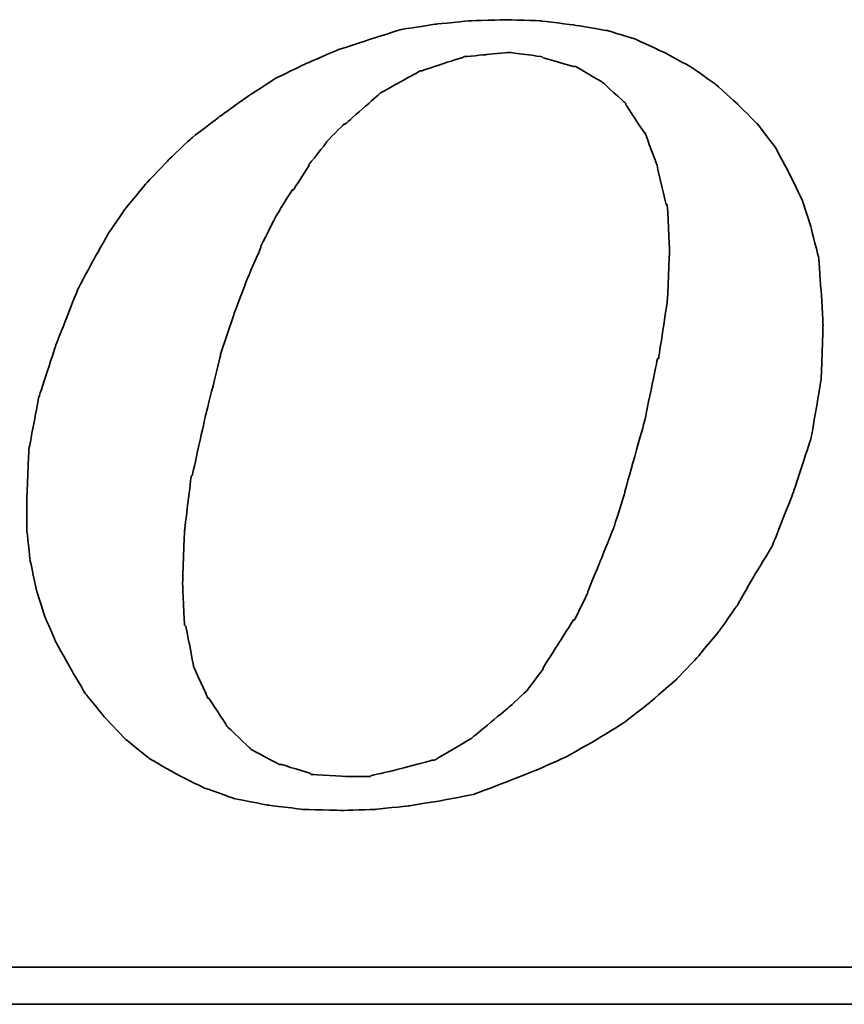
# Model space of a CAD drawing. Header units: millimetres. Extents: x 725 to 1032, y 320 to 423.
# Tile 44 of 52: x 960.54 to 963.91, y 348.74 to 352.76. Entities that reach past the tile are written whole.
import ezdxf

# ---------------------------------------------------------------- set-up
doc = ezdxf.new("R2010")
doc.units = ezdxf.units.MM
doc.header["$LTSCALE"] = 0.15
doc.layers.add('DIM', color=4, linetype='CONTINUOUS')
doc.layers.add('layer 1', color=7, linetype='CONTINUOUS')

# ---------------------------------------------------------------- blocks, each defined once
blk = doc.blocks.new('TBI MOTION logo(完整正式版)')
at = {"layer": 'layer 1', "color": 22, "lineweight": 35}
for points, knots in [([(35.79625, -6.98375), (35.79625, -6.98375), (36.23125, -7.43875), (36.23125, -7.43875), (36.23125, -7.43875), (36.23125, -7.43875), (36.75625, -7.87125), (36.75625, -7.87125), (36.75625, -7.87125), (36.75625, -7.87125), (37.33125, -8.20375), (37.33125, -8.20375), (37.33125, -8.20375), (37.33125, -8.20375), (37.95625, -8.51875), (37.95625, -8.51875), (37.95625, -8.51875), (37.95625, -8.51875), (38.62625, -8.75875), (38.62625, -8.75875), (38.62625, -8.75875), (38.62625, -8.75875), (39.37125, -8.90375), (39.37125, -8.90375), (39.37125, -8.90375), (39.37125, -8.90375), (40.14125, -8.99875), (40.14125, -8.99875), (40.14125, -8.99875), (40.14125, -8.99875), (41.02625, -9.02375), (41.02625, -9.02375), (41.02625, -9.02375), (41.02625, -9.02375), (41.74625, -8.99875), (41.74625, -8.99875), (41.74625, -8.99875), (41.74625, -8.99875), (42.46625, -8.92375), (42.46625, -8.92375), (42.46625, -8.92375), (42.46625, -8.92375), (43.21125, -8.80625), (43.21125, -8.80625), (43.21125, -8.80625), (43.21125, -8.80625), (43.93125, -8.66375), (43.93125, -8.66375), (43.93125, -8.66375), (43.93125, -8.66375), (44.62625, -8.39875), (44.62625, -8.39875), (44.62625, -8.39875), (44.62625, -8.39875), (45.29625, -8.13375), (45.29625, -8.13375), (45.29625, -8.13375), (45.29625, -8.13375), (45.94625, -7.84375), (45.94625, -7.84375), (45.94625, -7.84375), (45.94625, -7.84375), (46.61625, -7.46375), (46.61625, -7.46375), (46.61625, -7.46375), (46.61625, -7.46375), (47.24125, -7.07875), (47.24125, -7.07875), (47.24125, -7.07875), (47.24125, -7.07875), (47.81625, -6.62375), (47.81625, -6.62375), (47.81625, -6.62375), (47.81625, -6.62375), (48.36875, -6.14375), (48.36875, -6.14375), (48.36875, -6.14375), (48.36875, -6.14375), (48.84625, -5.64125), (48.84625, -5.64125), (48.84625, -5.64125), (48.84625, -5.64125), (49.32625, -5.06375), (49.32625, -5.06375), (49.32625, -5.06375), (49.32625, -5.06375), (49.71125, -4.51374), (49.71125, -4.51374), (49.71125, -4.51374), (49.71125, -4.51374), (50.09625, -3.83874), (50.09625, -3.83874), (50.09625, -3.83874), (50.09625, -3.83874), (50.48125, -3.21374), (50.48125, -3.21374), (50.48125, -3.21374), (50.48125, -3.21374), (50.96125, -1.99125), (50.96125, -1.99125), (50.96125, -1.99125), (50.96125, -1.99125), (51.34375, -0.81875), (51.34375, -0.81875), (51.34375, -0.81875), (51.34375, -0.81875), (51.56125, 0.45624), (51.56125, 0.45624), (51.56125, 0.45624), (51.56125, 0.45624), (51.60625, 1.67624), (51.60625, 1.67624), (51.60625, 1.67624), (51.60625, 1.67624), (51.56125, 2.44625), (51.56125, 2.44625), (51.56125, 2.44625), (51.56125, 2.44625), (51.51125, 3.14125), (51.51125, 3.14125), (51.51125, 3.14125), (51.51125, 3.14125), (51.34375, 3.81125), (51.34375, 3.81125), (51.34375, 3.81125), (51.34375, 3.81125), (51.15125, 4.41125), (51.15125, 4.41125), (51.15125, 4.41125), (51.15125, 4.41125), (50.86125, 5.01125), (50.86125, 5.01125), (50.86125, 5.01125), (50.86125, 5.01125), (50.55125, 5.58875), (50.55125, 5.58875), (50.55125, 5.58875), (50.55125, 5.58875), (50.16625, 6.09125), (50.16625, 6.09125), (50.16625, 6.09125), (50.16625, 6.09125), (49.71125, 6.54875), (49.71125, 6.54875), (49.71125, 6.54875), (49.71125, 6.54875), (49.23125, 6.98125), (49.23125, 6.98125), (49.23125, 6.98125), (49.23125, 6.98125), (48.67875, 7.36625), (48.67875, 7.36625), (48.67875, 7.36625), (48.67875, 7.36625), (48.10375, 7.67625), (48.10375, 7.67625), (48.10375, 7.67625), (48.10375, 7.67625), (47.48125, 7.96375), (47.48125, 7.96375), (47.48125, 7.96375), (47.48125, 7.96375), (46.85625, 8.15625), (46.85625, 8.15625), (46.85625, 8.15625), (46.85625, 8.15625), (46.13625, 8.27624), (46.13625, 8.27624), (46.13625, 8.27624), (46.13625, 8.27624), (45.39125, 8.37125), (45.39125, 8.37125), (45.39125, 8.37125), (45.39125, 8.37125), (44.62625, 8.39624), (44.62625, 8.39624), (44.62625, 8.39624), (44.62625, 8.39624), (43.83625, 8.37125), (43.83625, 8.37125), (43.83625, 8.37125), (43.83625, 8.37125), (43.09125, 8.30125), (43.09125, 8.30125), (43.09125, 8.30125), (43.09125, 8.30125), (42.32125, 8.18125), (42.32125, 8.18125), (42.32125, 8.18125), (42.32125, 8.18125), (41.62875, 7.96375), (41.62875, 7.96375), (41.62875, 7.96375), (41.62875, 7.96375), (40.90625, 7.72625), (40.90625, 7.72625), (40.90625, 7.72625), (40.90625, 7.72625), (40.23624, 7.43625), (40.23624, 7.43625), (40.23624, 7.43625), (40.23624, 7.43625), (39.54124, 7.10125), (39.54124, 7.10125), (39.54124, 7.10125), (39.54124, 7.10125), (38.91625, 6.69125), (38.91625, 6.69125), (38.91625, 6.69125), (38.91625, 6.69125), (38.31625, 6.26125), (38.31625, 6.26125), (38.31625, 6.26125), (38.31625, 6.26125), (37.69125, 5.78125), (37.69125, 5.78125), (37.69125, 5.78125), (37.69125, 5.78125), (37.18625, 5.30125), (37.18625, 5.30125), (37.18625, 5.30125), (37.18625, 5.30125), (36.70625, 4.79624), (36.70625, 4.79624), (36.70625, 4.79624), (36.70625, 4.79624), (36.23125, 4.22125), (36.23125, 4.22125), (36.23125, 4.22125), (36.23125, 4.22125), (35.87124, 3.69375), (35.87124, 3.69375), (35.87124, 3.69375), (35.87124, 3.69375), (35.53125, 3.09125), (35.53125, 3.09125), (35.53125, 3.09125), (35.53125, 3.09125), (35.19875, 2.47125), (35.19875, 2.47125), (35.19875, 2.47125), (35.19875, 2.47125), (34.71625, 1.24625), (34.71625, 1.24625), (34.71625, 1.24625), (34.71625, 1.24625), (34.33125, 0.06874), (34.33125, 0.06874), (34.33125, 0.06874), (34.33125, 0.06874), (34.11625, -1.07875), (34.11625, -1.07875), (34.11625, -1.07875), (34.11625, -1.07875), (34.07125, -2.15875), (34.07125, -2.15875), (34.07125, -2.15875), (34.07125, -2.15875), (34.07125, -2.85375), (34.07125, -2.85375), (34.07125, -2.85375), (34.07125, -2.85375), (34.14125, -3.50375), (34.14125, -3.50375), (34.14125, -3.50375), (34.14125, -3.50375), (34.28625, -4.17375), (34.28625, -4.17375), (34.28625, -4.17375), (34.28625, -4.17375), (34.47625, -4.77624), (34.47625, -4.77624), (34.47625, -4.77624), (34.47625, -4.77624), (34.71625, -5.32625), (34.71625, -5.32625), (34.71625, -5.32625), (34.71625, -5.32625), (35.05375, -5.92875), (35.05375, -5.92875), (35.05375, -5.92875), (35.05375, -5.92875), (35.36375, -6.45375), (35.36375, -6.45375), (35.36375, -6.45375), (35.36375, -6.45375), (35.79625, -6.98375), (35.79625, -6.98375)], [0, 0, 0, 0, 0.01388889, 0.01388889, 0.01388889, 0.0138889, 0.02777778, 0.02777778, 0.02777778, 0.02777779, 0.04166667, 0.04166667, 0.04166667, 0.04166668, 0.05555556, 0.05555556, 0.05555556, 0.05555557, 0.06944444, 0.06944444, 0.06944444, 0.06944445, 0.08333333, 0.08333333, 0.08333333, 0.08333334, 0.09722222, 0.09722222, 0.09722222, 0.09722223, 0.11111111, 0.11111111, 0.11111111, 0.11111112, 0.125, 0.125, 0.125, 0.12500001, 0.13888889, 0.13888889, 0.13888889, 0.1388889, 0.15277778, 0.15277778, 0.15277778, 0.15277779, 0.16666667, 0.16666667, 0.16666667, 0.16666668, 0.18055556, 0.18055556, 0.18055556, 0.18055557, 0.19444444, 0.19444444, 0.19444444, 0.19444445, 0.20833333, 0.20833333, 0.20833333, 0.20833334, 0.22222222, 0.22222222, 0.22222222, 0.22222223, 0.23611111, 0.23611111, 0.23611111, 0.23611112, 0.25, 0.25, 0.25, 0.25000001, 0.26388889, 0.26388889, 0.26388889, 0.2638889, 0.27777778, 0.27777778, 0.27777778, 0.27777779, 0.29166667, 0.29166667, 0.29166667, 0.29166668, 0.30555556, 0.30555556, 0.30555556, 0.30555557, 0.31944444, 0.31944444, 0.31944444, 0.31944445, 0.33333333, 0.33333333, 0.33333333, 0.33333334, 0.34722222, 0.34722222, 0.34722222, 0.34722223, 0.36111111, 0.36111111, 0.36111111, 0.36111112, 0.375, 0.375, 0.375, 0.37500001, 0.38888889, 0.38888889, 0.38888889, 0.3888889, 0.40277778, 0.40277778, 0.40277778, 0.40277779, 0.41666667, 0.41666667, 0.41666667, 0.41666668, 0.43055556, 0.43055556, 0.43055556, 0.43055557, 0.44444444, 0.44444444, 0.44444444, 0.44444445, 0.45833333, 0.45833333, 0.45833333, 0.45833334, 0.47222222, 0.47222222, 0.47222222, 0.47222223, 0.48611111, 0.48611111, 0.48611111, 0.48611112, 0.5, 0.5, 0.5, 0.50000001, 0.51388889, 0.51388889, 0.51388889, 0.5138889, 0.52777778, 0.52777778, 0.52777778, 0.52777779, 0.54166667, 0.54166667, 0.54166667, 0.54166668, 0.55555556, 0.55555556, 0.55555556, 0.55555557, 0.56944444, 0.56944444, 0.56944444, 0.56944445, 0.58333333, 0.58333333, 0.58333333, 0.58333334, 0.59722222, 0.59722222, 0.59722222, 0.59722223, 0.61111111, 0.61111111, 0.61111111, 0.61111112, 0.625, 0.625, 0.625, 0.62500001, 0.63888889, 0.63888889, 0.63888889, 0.6388889, 0.65277778, 0.65277778, 0.65277778, 0.65277779, 0.66666667, 0.66666667, 0.66666667, 0.66666668, 0.68055556, 0.68055556, 0.68055556, 0.68055557, 0.69444444, 0.69444444, 0.69444444, 0.69444445, 0.70833333, 0.70833333, 0.70833333, 0.70833334, 0.72222222, 0.72222222, 0.72222222, 0.72222223, 0.73611111, 0.73611111, 0.73611111, 0.73611112, 0.75, 0.75, 0.75, 0.75000001, 0.76388889, 0.76388889, 0.76388889, 0.7638889, 0.77777778, 0.77777778, 0.77777778, 0.77777779, 0.79166667, 0.79166667, 0.79166667, 0.79166668, 0.80555556, 0.80555556, 0.80555556, 0.80555557, 0.81944444, 0.81944444, 0.81944444, 0.81944445, 0.83333333, 0.83333333, 0.83333333, 0.83333334, 0.84722222, 0.84722222, 0.84722222, 0.84722223, 0.86111111, 0.86111111, 0.86111111, 0.86111112, 0.875, 0.875, 0.875, 0.87500001, 0.88888889, 0.88888889, 0.88888889, 0.8888889, 0.90277778, 0.90277778, 0.90277778, 0.90277779, 0.91666667, 0.91666667, 0.91666667, 0.91666668, 0.93055556, 0.93055556, 0.93055556, 0.93055557, 0.94444444, 0.94444444, 0.94444444, 0.94444445, 0.95833333, 0.95833333, 0.95833333, 0.95833334, 0.97222222, 0.97222222, 0.97222222, 0.97222223, 0.98611111, 0.98611111, 0.98611111, 0.98611112, 1, 1, 1, 1]), ([(38.33875, 1.03124), (38.33875, 1.03124), (38.62625, 1.89625), (38.62625, 1.89625), (38.62625, 1.89625), (38.62625, 1.89625), (38.91625, 2.66375), (38.91625, 2.66375), (38.91625, 2.66375), (38.91625, 2.66375), (39.22625, 3.38125), (39.22625, 3.38125), (39.22625, 3.38125), (39.22625, 3.38125), (39.22625, 3.40624), (39.22625, 3.40624), (39.22625, 3.40624), (39.22625, 3.40624), (39.56124, 4.07624), (39.56124, 4.07624), (39.56124, 4.07624), (39.56124, 4.07624), (39.92125, 4.65125), (39.92125, 4.65125), (39.92125, 4.65125), (39.92125, 4.65125), (39.94625, 4.65125), (39.94625, 4.65125), (39.94625, 4.65125), (39.94625, 4.65125), (40.28125, 5.17875), (40.28125, 5.17875), (40.28125, 5.17875), (40.28125, 5.17875), (40.28125, 5.20375), (40.28125, 5.20375), (40.28125, 5.20375), (40.28125, 5.20375), (40.66875, 5.68625), (40.66875, 5.68625), (40.66875, 5.68625), (40.66875, 5.68625), (40.66875, 5.70625), (40.66875, 5.70625), (40.66875, 5.70625), (40.66875, 5.70625), (41.05124, 6.09125), (41.05124, 6.09125), (41.05124, 6.09125), (41.05124, 6.09125), (41.07625, 6.09125), (41.07625, 6.09125), (41.07625, 6.09125), (41.07625, 6.09125), (41.84125, 6.76625), (41.84125, 6.76625), (41.84125, 6.76625), (41.84125, 6.76625), (41.86625, 6.78625), (41.86625, 6.78625), (41.86625, 6.78625), (41.86625, 6.78625), (42.73125, 7.26624), (42.73125, 7.26624), (42.73125, 7.26624), (42.73125, 7.26624), (42.75625, 7.26624), (42.75625, 7.26624), (42.75625, 7.26624), (42.75625, 7.26624), (43.18625, 7.41125), (43.18625, 7.41125), (43.18625, 7.41125), (43.18625, 7.41125), (43.64125, 7.55625), (43.64125, 7.55625), (43.64125, 7.55625), (43.64125, 7.55625), (43.66625, 7.55625), (43.66625, 7.55625), (43.66625, 7.55625), (43.66625, 7.55625), (43.69125, 7.58124), (43.69125, 7.58124), (43.69125, 7.58124), (43.69125, 7.58124), (44.19125, 7.62625), (44.19125, 7.62625), (44.19125, 7.62625), (44.19125, 7.62625), (44.67125, 7.67625), (44.67125, 7.67625), (44.67125, 7.67625), (44.67125, 7.67625), (44.69625, 7.67625), (44.69625, 7.67625), (44.69625, 7.67625), (44.69625, 7.67625), (45.41875, 7.58124), (45.41875, 7.58124), (45.41875, 7.58124), (45.41875, 7.58124), (45.44125, 7.55625), (45.44125, 7.55625), (45.44125, 7.55625), (45.44125, 7.55625), (46.11125, 7.36625), (46.11125, 7.36625), (46.11125, 7.36625), (46.11125, 7.36625), (46.13625, 7.36625), (46.13625, 7.36625), (46.13625, 7.36625), (46.13625, 7.36625), (46.15875, 7.36625), (46.15875, 7.36625), (46.15875, 7.36625), (46.15875, 7.36625), (46.73625, 7.02624), (46.73625, 7.02624), (46.73625, 7.02624), (46.73625, 7.02624), (46.76125, 7.00624), (46.76125, 7.00624), (46.76125, 7.00624), (46.76125, 7.00624), (47.24125, 6.57124), (47.24125, 6.57124), (47.24125, 6.57124), (47.24125, 6.57124), (47.26625, 6.54875), (47.26625, 6.54875), (47.26625, 6.54875), (47.26625, 6.54875), (47.26625, 6.52375), (47.26625, 6.52375), (47.26625, 6.52375), (47.26625, 6.52375), (47.67375, 5.89875), (47.67375, 5.89875), (47.67375, 5.89875), (47.67375, 5.89875), (47.69625, 5.89875), (47.69625, 5.89875), (47.69625, 5.89875), (47.69625, 5.89875), (47.69625, 5.87625), (47.69625, 5.87625), (47.69625, 5.87625), (47.69625, 5.87625), (47.96125, 5.15625), (47.96125, 5.15625), (47.96125, 5.15625), (47.96125, 5.15625), (47.96125, 5.13125), (47.96125, 5.13125), (47.96125, 5.13125), (47.96125, 5.13125), (48.15125, 4.31875), (48.15125, 4.31875), (48.15125, 4.31875), (48.15125, 4.31875), (48.17625, 4.31875), (48.17625, 4.31875), (48.17625, 4.31875), (48.17625, 4.31875), (48.17625, 4.29125), (48.17625, 4.29125), (48.17625, 4.29125), (48.17625, 4.29125), (48.22625, 3.33125), (48.22625, 3.33125), (48.22625, 3.33125), (48.22625, 3.33125), (48.22625, 3.30875), (48.22625, 3.30875), (48.22625, 3.30875), (48.22625, 3.30875), (48.17625, 2.20624), (48.17625, 2.20624), (48.17625, 2.20624), (48.17625, 2.20624), (48.17625, 2.18124), (48.17625, 2.18124), (48.17625, 2.18124), (48.17625, 2.18124), (47.98375, 0.93624), (47.98375, 0.93624), (47.98375, 0.93624), (47.98375, 0.93624), (47.96125, 0.93624), (47.96125, 0.93624), (47.96125, 0.93624), (47.96125, 0.93624), (47.67375, -0.45874), (47.67375, -0.45874), (47.67375, -0.45874), (47.67375, -0.45874), (47.24125, -1.99125), (47.24125, -1.99125), (47.24125, -1.99125), (47.24125, -1.99125), (47.24125, -2.01874), (47.24125, -2.01874), (47.24125, -2.01874), (47.24125, -2.01874), (47.00125, -2.78375), (47.00125, -2.78375), (47.00125, -2.78375), (47.00125, -2.78375), (46.71125, -3.50375), (46.71125, -3.50375), (46.71125, -3.50375), (46.71125, -3.50375), (46.42625, -4.19875), (46.42625, -4.19875), (46.42625, -4.19875), (46.42625, -4.19875), (46.42625, -4.22375), (46.42625, -4.22375), (46.42625, -4.22375), (46.42625, -4.22375), (46.13625, -4.82374), (46.13625, -4.82374), (46.13625, -4.82374), (46.13625, -4.82374), (46.11125, -4.82374), (46.11125, -4.82374), (46.11125, -4.82374), (46.11125, -4.82374), (45.77625, -5.35125), (45.77625, -5.35125), (45.77625, -5.35125), (45.77625, -5.35125), (45.44125, -5.87875), (45.44125, -5.87875), (45.44125, -5.87875), (45.44125, -5.87875), (45.44125, -5.90375), (45.44125, -5.90375), (45.44125, -5.90375), (45.44125, -5.90375), (45.10625, -6.35875), (45.10625, -6.35875), (45.10625, -6.35875), (45.10625, -6.35875), (45.08125, -6.38375), (45.08125, -6.38375), (45.08125, -6.38375), (45.08125, -6.38375), (44.69625, -6.74375), (44.69625, -6.74375), (44.69625, -6.74375), (44.69625, -6.74375), (43.88375, -7.41625), (43.88375, -7.41625), (43.88375, -7.41625), (43.88375, -7.41625), (43.85625, -7.43875), (43.85625, -7.43875), (43.85625, -7.43875), (43.85625, -7.43875), (43.04125, -7.91875), (43.04125, -7.91875), (43.04125, -7.91875), (43.04125, -7.91875), (43.01625, -7.91875), (43.01625, -7.91875), (43.01625, -7.91875), (43.01625, -7.91875), (42.99625, -7.91875), (42.99625, -7.91875), (42.99625, -7.91875), (42.99625, -7.91875), (42.08125, -8.15875), (42.08125, -8.15875), (42.08125, -8.15875), (42.08125, -8.15875), (41.65125, -8.25625), (41.65125, -8.25625), (41.65125, -8.25625), (41.65125, -8.25625), (41.62875, -8.27875), (41.62875, -8.27875), (41.62875, -8.27875), (41.62875, -8.27875), (41.60125, -8.27875), (41.60125, -8.27875), (41.60125, -8.27875), (41.60125, -8.27875), (41.12125, -8.27875), (41.12125, -8.27875), (41.12125, -8.27875), (41.12125, -8.27875), (40.35624, -8.23125), (40.35624, -8.23125), (40.35624, -8.23125), (40.35624, -8.23125), (40.33125, -8.23125), (40.33125, -8.23125), (40.33125, -8.23125), (40.33125, -8.23125), (40.30625, -8.20375), (40.30625, -8.20375), (40.30625, -8.20375), (40.30625, -8.20375), (39.68375, -8.01375), (39.68375, -8.01375), (39.68375, -8.01375), (39.68375, -8.01375), (39.66124, -8.01375), (39.66124, -8.01375), (39.66124, -8.01375), (39.66124, -8.01375), (39.63625, -8.01375), (39.63625, -8.01375), (39.63625, -8.01375), (39.63625, -8.01375), (39.01125, -7.67875), (39.01125, -7.67875), (39.01125, -7.67875), (39.01125, -7.67875), (38.98875, -7.65375), (38.98875, -7.65375), (38.98875, -7.65375), (38.98875, -7.65375), (38.48625, -7.17375), (38.48625, -7.17375), (38.48625, -7.17375), (38.48625, -7.17375), (38.45875, -7.14875), (38.45875, -7.14875), (38.45875, -7.14875), (38.45875, -7.14875), (38.45875, -7.12875), (38.45875, -7.12875), (38.45875, -7.12875), (38.45875, -7.12875), (38.07625, -6.54875), (38.07625, -6.54875), (38.07625, -6.54875), (38.07625, -6.54875), (38.05125, -6.54875), (38.05125, -6.54875), (38.05125, -6.54875), (38.05125, -6.54875), (38.05125, -6.52875), (38.05125, -6.52875), (38.05125, -6.52875), (38.05125, -6.52875), (37.74125, -5.85375), (37.74125, -5.85375), (37.74125, -5.85375), (37.74125, -5.85375), (37.74125, -5.82875), (37.74125, -5.82875), (37.74125, -5.82875), (37.74125, -5.82875), (37.57375, -4.96875), (37.57375, -4.96875), (37.57375, -4.96875), (37.57375, -4.96875), (37.54625, -4.94375), (37.54625, -4.94375), (37.54625, -4.94375), (37.54625, -4.94375), (37.50125, -4.03375), (37.50125, -4.03375), (37.50125, -4.03375), (37.50125, -4.03375), (37.50125, -4.00875), (37.50125, -4.00875), (37.50125, -4.00875), (37.50125, -4.00875), (37.54625, -2.85375), (37.54625, -2.85375), (37.54625, -2.85375), (37.54625, -2.85375), (37.69125, -1.65875), (37.69125, -1.65875), (37.69125, -1.65875), (37.69125, -1.65875), (37.71624, -1.63375), (37.71624, -1.63375), (37.71624, -1.63375), (37.71624, -1.63375), (38.00375, -0.33875), (38.00375, -0.33875), (38.00375, -0.33875), (38.00375, -0.33875), (38.33875, 1.00624), (38.33875, 1.00624), (38.33875, 1.00624), (38.33875, 1.00624), (38.33875, 1.03124), (38.33875, 1.03124)], [0, 0, 0, 0, 0.01010101, 0.01010101, 0.01010101, 0.01010102, 0.02020202, 0.02020202, 0.02020202, 0.02020203, 0.03030303, 0.03030303, 0.03030303, 0.03030304, 0.04040404, 0.04040404, 0.04040404, 0.04040405, 0.05050505, 0.05050505, 0.05050505, 0.05050506, 0.06060606, 0.06060606, 0.06060606, 0.06060607, 0.07070707, 0.07070707, 0.07070707, 0.07070708, 0.08080808, 0.08080808, 0.08080808, 0.08080809, 0.09090909, 0.09090909, 0.09090909, 0.0909091, 0.1010101, 0.1010101, 0.1010101, 0.10101011, 0.11111111, 0.11111111, 0.11111111, 0.11111112, 0.12121212, 0.12121212, 0.12121212, 0.12121213, 0.13131313, 0.13131313, 0.13131313, 0.13131314, 0.14141414, 0.14141414, 0.14141414, 0.14141415, 0.15151515, 0.15151515, 0.15151515, 0.15151516, 0.16161616, 0.16161616, 0.16161616, 0.16161617, 0.17171717, 0.17171717, 0.17171717, 0.17171718, 0.18181818, 0.18181818, 0.18181818, 0.18181819, 0.19191919, 0.19191919, 0.19191919, 0.1919192, 0.2020202, 0.2020202, 0.2020202, 0.20202021, 0.21212121, 0.21212121, 0.21212121, 0.21212122, 0.22222222, 0.22222222, 0.22222222, 0.22222223, 0.23232323, 0.23232323, 0.23232323, 0.23232324, 0.24242424, 0.24242424, 0.24242424, 0.24242425, 0.25252525, 0.25252525, 0.25252525, 0.25252526, 0.26262626, 0.26262626, 0.26262626, 0.26262627, 0.27272727, 0.27272727, 0.27272727, 0.27272728, 0.28282828, 0.28282828, 0.28282828, 0.28282829, 0.29292929, 0.29292929, 0.29292929, 0.2929293, 0.3030303, 0.3030303, 0.3030303, 0.30303031, 0.31313131, 0.31313131, 0.31313131, 0.31313132, 0.32323232, 0.32323232, 0.32323232, 0.32323233, 0.33333333, 0.33333333, 0.33333333, 0.33333334, 0.34343434, 0.34343434, 0.34343434, 0.34343435, 0.35353535, 0.35353535, 0.35353535, 0.35353536, 0.36363636, 0.36363636, 0.36363636, 0.36363637, 0.37373737, 0.37373737, 0.37373737, 0.37373738, 0.38383838, 0.38383838, 0.38383838, 0.38383839, 0.39393939, 0.39393939, 0.39393939, 0.3939394, 0.4040404, 0.4040404, 0.4040404, 0.40404041, 0.41414141, 0.41414141, 0.41414141, 0.41414142, 0.42424242, 0.42424242, 0.42424242, 0.42424243, 0.43434343, 0.43434343, 0.43434343, 0.43434344, 0.44444444, 0.44444444, 0.44444444, 0.44444445, 0.45454545, 0.45454545, 0.45454545, 0.45454546, 0.46464646, 0.46464646, 0.46464646, 0.46464647, 0.47474747, 0.47474747, 0.47474747, 0.47474748, 0.48484848, 0.48484848, 0.48484848, 0.48484849, 0.49494949, 0.49494949, 0.49494949, 0.4949495, 0.50505051, 0.50505051, 0.50505051, 0.50505052, 0.51515152, 0.51515152, 0.51515152, 0.51515153, 0.52525253, 0.52525253, 0.52525253, 0.52525254, 0.53535354, 0.53535354, 0.53535354, 0.53535355, 0.54545455, 0.54545455, 0.54545455, 0.54545456, 0.55555556, 0.55555556, 0.55555556, 0.55555557, 0.56565657, 0.56565657, 0.56565657, 0.56565658, 0.57575758, 0.57575758, 0.57575758, 0.57575759, 0.58585859, 0.58585859, 0.58585859, 0.5858586, 0.5959596, 0.5959596, 0.5959596, 0.59595961, 0.60606061, 0.60606061, 0.60606061, 0.60606062, 0.61616162, 0.61616162, 0.61616162, 0.61616163, 0.62626263, 0.62626263, 0.62626263, 0.62626264, 0.63636364, 0.63636364, 0.63636364, 0.63636365, 0.64646465, 0.64646465, 0.64646465, 0.64646466, 0.65656566, 0.65656566, 0.65656566, 0.65656567, 0.66666667, 0.66666667, 0.66666667, 0.66666668, 0.67676768, 0.67676768, 0.67676768, 0.67676769, 0.68686869, 0.68686869, 0.68686869, 0.6868687, 0.6969697, 0.6969697, 0.6969697, 0.69696971, 0.70707071, 0.70707071, 0.70707071, 0.70707072, 0.71717172, 0.71717172, 0.71717172, 0.71717173, 0.72727273, 0.72727273, 0.72727273, 0.72727274, 0.73737374, 0.73737374, 0.73737374, 0.73737375, 0.74747475, 0.74747475, 0.74747475, 0.74747476, 0.75757576, 0.75757576, 0.75757576, 0.75757577, 0.76767677, 0.76767677, 0.76767677, 0.76767678, 0.77777778, 0.77777778, 0.77777778, 0.77777779, 0.78787879, 0.78787879, 0.78787879, 0.7878788, 0.7979798, 0.7979798, 0.7979798, 0.79797981, 0.80808081, 0.80808081, 0.80808081, 0.80808082, 0.81818182, 0.81818182, 0.81818182, 0.81818183, 0.82828283, 0.82828283, 0.82828283, 0.82828284, 0.83838384, 0.83838384, 0.83838384, 0.83838385, 0.84848485, 0.84848485, 0.84848485, 0.84848486, 0.85858586, 0.85858586, 0.85858586, 0.85858587, 0.86868687, 0.86868687, 0.86868687, 0.86868688, 0.87878788, 0.87878788, 0.87878788, 0.87878789, 0.88888889, 0.88888889, 0.88888889, 0.8888889, 0.8989899, 0.8989899, 0.8989899, 0.89898991, 0.90909091, 0.90909091, 0.90909091, 0.90909092, 0.91919192, 0.91919192, 0.91919192, 0.91919193, 0.92929293, 0.92929293, 0.92929293, 0.92929294, 0.93939394, 0.93939394, 0.93939394, 0.93939395, 0.94949495, 0.94949495, 0.94949495, 0.94949496, 0.95959596, 0.95959596, 0.95959596, 0.95959597, 0.96969697, 0.96969697, 0.96969697, 0.96969698, 0.97979798, 0.97979798, 0.97979798, 0.97979799, 0.98989899, 0.98989899, 0.98989899, 0.989899, 1, 1, 1, 1]), ([(75.90875, -9.47875), (75.90875, -9.47875), (75.90875, -12.28625), (75.90875, -12.28625), (75.90875, -12.28625), (75.90875, -12.28625), (75.90875, -12.47875), (75.90875, -12.47875), (75.90875, -12.47875), (75.90875, -12.47875), (75.71625, -12.47875), (75.71625, -12.47875), (75.71625, -12.47875), (75.71625, -12.47875), (-88.32875, -12.47875), (-88.32875, -12.47875), (-88.32875, -12.47875), (-88.32875, -12.47875), (-88.32875, -13.29375), (-88.32875, -13.29375), (-88.32875, -13.29375), (-88.32875, -13.29375), (82.89125, -13.29375), (82.89125, -13.29375), (82.89125, -13.29375), (82.89125, -13.29375), (75.90875, -9.47875), (75.90875, -9.47875)], [0, 0, 0, 0, 0.14285714, 0.14285714, 0.14285714, 0.14285715, 0.28571429, 0.28571429, 0.28571429, 0.2857143, 0.42857143, 0.42857143, 0.42857143, 0.42857144, 0.57142857, 0.57142857, 0.57142857, 0.57142858, 0.71428571, 0.71428571, 0.71428571, 0.71428572, 0.85714286, 0.85714286, 0.85714286, 0.85714287, 1, 1, 1, 1])]:
    blk.add_open_spline(points, degree=3, knots=knots, dxfattribs=at)

msp = doc.modelspace()

# ---------------------------------------------------------------- block references
at = {"layer": 'DIM', "color": 7, "xscale": 0.1852549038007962, "yscale": 0.1852549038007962, "zscale": 0.1852549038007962}
msp.add_blockref('TBI MOTION logo(完整正式版)', (954.262, 351.2), dxfattribs=at)

doc.saveas('drawing.dxf')
